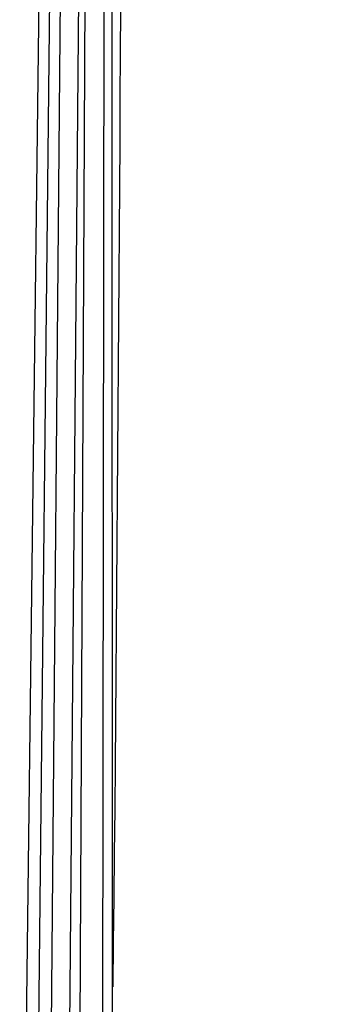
# Paper-space layout 'Sheet' of a CAD drawing. Header units: inches. Extents: x 0.2 to 10.8, y 0.2 to 8.3.
# Tile 256 of 256: x 3.1548 to 3.188, y 7.2179 to 7.3254. Entities that reach past the tile are written whole.
import ezdxf

# ---------------------------------------------------------------- set-up
doc = ezdxf.new("R2010")
doc.units = ezdxf.units.IN
doc.header["$MEASUREMENT"] = 0
doc.layers.get('0').update_dxf_attribs({"lineweight": 5})

psp = doc.layouts.new('Sheet')

# ---------------------------------------------------------------- linework, layer by layer
at = {"color": 0, "linetype": 'ByBlock', "lineweight": -3}
for p, q in [((3.164426, 7.918555), (3.157558, 7.137269)), ((3.1646, 7.918415), (3.161024, 7.137269)), ((3.164697, 7.918306), (3.16375, 7.137269)), ((3.154814, 7.15783), (3.163939, 7.886064)), ((3.156141, 7.146148), (3.164103, 7.88606)), ((3.164919, 7.137269), (3.164847, 7.886052)), ((3.162592, 7.480646), (3.159549, 7.137269))]:
    psp.add_line(p, q, dxfattribs=at)
psp.add_open_spline([(3.188013, 7.838796), (3.183962, 7.735821), (3.164864, 7.529956), (3.166135, 7.323263), (3.164964, 7.219805)], degree=3, knots=[0, 0, 0, 0, 0.499009, 1, 1, 1, 1], dxfattribs=at)

doc.saveas('drawing.dxf')
